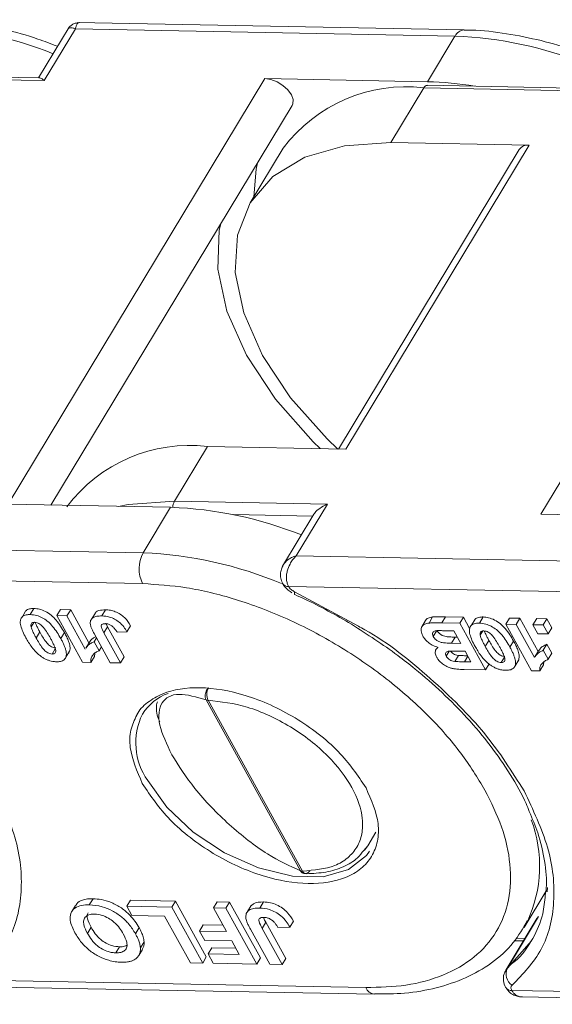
# Model space of a CAD drawing. Header units: millimetres. Extents: x 2698 to 3057, y -367 to -114.
# Tile 42 of 63: x 2916 to 2926, y -177 to -159. Entities that reach past the tile are written whole.
import ezdxf

# ---------------------------------------------------------------- set-up
doc = ezdxf.new("R2010")
doc.units = ezdxf.units.MM

msp = doc.modelspace()

# ---------------------------------------------------------------- linework, layer by layer
at = {"color": 7, "linetype": 'Continuous', "lineweight": 15}
for p, q in [((2916.703, -158.659), (2916.138, -159.595)), ((2916.245, -159.644), (2916.819, -158.693)), ((2916.819, -158.693), (2923.799, -158.826)), ((2923.965, -158.712), (2916.852, -158.577)), ((2923.799, -158.826), (2923.293, -159.665)), ((2913.43, -159.591), (2916.245, -159.644)), ((2916.159, -159.596), (2913.496, -159.545)), ((2920.304, -159.608), (2915.581, -167.439)), ((2923.293, -159.665), (2920.304, -159.608)), ((2922.618, -160.784), (2923.226, -159.777)), ((2923.226, -159.777), (2926.041, -159.831)), ((2925.955, -159.782), (2923.292, -159.731)), ((2930.1, -159.795), (2925.377, -167.625)), ((2916.369, -167.454), (2920.804, -160.101)), ((2921.791, -166.425), (2925.165, -160.832)), ((2925.165, -160.832), (2922.618, -160.784)), ((2920.641, -160.888), (2920.033, -161.894)), ((2924.98, -160.912), (2921.656, -166.423)), ((2918.638, -167.384), (2919.245, -166.377)), ((2919.245, -166.377), (2921.791, -166.425)), ((2921.454, -167.437), (2918.638, -167.384)), ((2915.581, -167.439), (2918.57, -167.496)), ((2918.57, -167.496), (2918.064, -168.335)), ((2920.88, -168.388), (2921.454, -167.437)), ((2919.718, -167.631), (2921.183, -167.659)), ((2921.205, -167.623), (2920.627, -168.581)), ((2925.377, -167.625), (2928.366, -167.682)), ((2918.064, -168.335), (2911.084, -168.202)), ((2927.86, -168.521), (2920.88, -168.388)), ((2910.943, -168.765), (2918.054, -168.9)), ((2920.739, -168.951), (2927.849, -169.087)), ((2922.022, -169.684), (2920.85, -169.048)), ((2915.909, -169.397), (2915.842, -169.509)), ((2915.988, -169.469), (2916.056, -169.357)), ((2916.475, -169.489), (2916.542, -169.377)), ((2916.731, -169.381), (2916.542, -169.377)), ((2916.663, -169.493), (2916.731, -169.381)), ((2917.068, -169.991), (2916.731, -169.381)), ((2917.306, -169.494), (2917.373, -169.382)), ((2916.948, -170.347), (2916.475, -169.489)), ((2916.475, -169.489), (2916.663, -169.493)), ((2916.663, -169.493), (2917, -170.103)), ((2917.187, -169.435), (2917.12, -169.547)), ((2923.322, -169.625), (2923.389, -169.513)), ((2923.623, -169.512), (2923.556, -169.624)), ((2923.955, -169.518), (2923.623, -169.512)), ((2923.888, -169.63), (2923.955, -169.518)), ((2924.069, -169.726), (2923.955, -169.518)), ((2924.17, -169.554), (2924.102, -169.666)), ((2924.249, -169.626), (2924.316, -169.514)), ((2924.735, -169.646), (2924.803, -169.534)), ((2924.991, -169.538), (2924.803, -169.534)), ((2924.924, -169.65), (2924.991, -169.538)), ((2925.328, -170.149), (2924.991, -169.538)), ((2925.234, -169.656), (2925.302, -169.544)), ((2925.49, -169.547), (2925.302, -169.544)), ((2925.423, -169.659), (2925.49, -169.547)), ((2925.581, -169.712), (2925.49, -169.547)), ((2916.003, -169.694), (2916.051, -169.614)), ((2917.342, -169.805), (2917.409, -169.693)), ((2917.409, -169.693), (2917.377, -169.629)), ((2917.716, -170.248), (2917.409, -169.693)), ((2917.766, -169.786), (2917.834, -169.674)), ((2923.258, -169.58), (2923.19, -169.692)), ((2923.888, -169.63), (2923.556, -169.624)), ((2923.888, -169.63), (2924.361, -170.488)), ((2925.209, -170.504), (2924.735, -169.646)), ((2924.735, -169.646), (2924.924, -169.65)), ((2924.924, -169.65), (2925.261, -170.261)), ((2925.234, -169.656), (2925.423, -169.659)), ((2925.326, -169.821), (2925.234, -169.656)), ((2925.423, -169.659), (2925.514, -169.824)), ((2925.514, -169.824), (2925.581, -169.712)), ((2916.096, -169.901), (2916.163, -169.789)), ((2916.617, -169.799), (2916.549, -169.911)), ((2917.46, -170.357), (2917.161, -169.816)), ((2917.163, -169.97), (2917.207, -169.898)), ((2917.342, -169.805), (2917.648, -170.36)), ((2917.766, -169.786), (2917.584, -169.793)), ((2923.401, -169.874), (2923.468, -169.762)), ((2923.586, -169.766), (2923.778, -169.77)), ((2923.738, -169.997), (2923.805, -169.885)), ((2923.778, -169.77), (2923.906, -170)), ((2923.843, -169.886), (2923.805, -169.885)), ((2924.263, -169.851), (2924.312, -169.771)), ((2925.514, -169.824), (2925.326, -169.821)), ((2916.389, -170.195), (2916.448, -170.097)), ((2917.077, -169.977), (2917.009, -170.089)), ((2917.163, -169.97), (2917.254, -170.135)), ((2917.254, -170.135), (2917.298, -170.062)), ((2923.447, -170.121), (2923.443, -170.127)), ((2923.479, -170.068), (2923.457, -170.104)), ((2923.906, -170), (2923.738, -169.997)), ((2924.357, -170.058), (2924.424, -169.946)), ((2924.877, -169.956), (2924.81, -170.068)), ((2925.423, -170.127), (2925.491, -170.015)), ((2925.582, -170.18), (2925.491, -170.015)), ((2916.643, -170.255), (2916.711, -170.143)), ((2917.167, -170.238), (2917.099, -170.35)), ((2917.167, -170.238), (2917.173, -170.184)), ((2917.648, -170.36), (2917.716, -170.248)), ((2923.638, -170.236), (2923.695, -170.141)), ((2923.795, -170.333), (2923.862, -170.221)), ((2923.848, -170.141), (2923.985, -170.143)), ((2923.974, -170.339), (2924.036, -170.237)), ((2923.985, -170.143), (2924.094, -170.341)), ((2924.65, -170.352), (2924.709, -170.254)), ((2924.904, -170.412), (2924.971, -170.3)), ((2925.337, -170.134), (2925.27, -170.246)), ((2925.423, -170.127), (2925.514, -170.292)), ((2925.514, -170.292), (2925.582, -170.18)), ((2916.948, -170.347), (2917.099, -170.35)), ((2917.648, -170.36), (2917.46, -170.357)), ((2924.361, -170.488), (2923.967, -170.48)), ((2924.094, -170.341), (2923.974, -170.339)), ((2924.361, -170.488), (2924.429, -170.376)), ((2925.428, -170.395), (2925.36, -170.507)), ((2925.428, -170.395), (2925.433, -170.341)), ((2925.209, -170.504), (2925.36, -170.507)), ((2919.221, -171.038), (2920.957, -174.183)), ((2919.259, -171.045), (2920.996, -174.19)), ((2922.194, -173.724), (2922.345, -173.474)), ((2922.123, -173.808), (2922.194, -173.724)), ((2922.194, -173.724), (2922.137, -173.807)), ((2925.07, -175.23), (2925.49, -174.533)), ((2925.499, -174.491), (2925.493, -174.57)), ((2916.819, -174.822), (2916.751, -174.934)), ((2917.074, -174.81), (2917.142, -174.698)), ((2917.761, -174.836), (2917.829, -174.724)), ((2918.658, -174.74), (2917.829, -174.724)), ((2918.59, -174.852), (2918.658, -174.74)), ((2919.226, -175.769), (2918.658, -174.74)), ((2919.359, -174.866), (2919.426, -174.754)), ((2919.652, -174.759), (2919.426, -174.754)), ((2919.585, -174.871), (2919.652, -174.759)), ((2920.221, -175.788), (2919.652, -174.759)), ((2920.053, -174.821), (2919.986, -174.932)), ((2920.209, -174.869), (2920.277, -174.758)), ((2917.761, -174.836), (2918.59, -174.852)), ((2917.856, -175.007), (2917.761, -174.836)), ((2918.459, -175.019), (2917.856, -175.007)), ((2918.59, -174.852), (2919.159, -175.881)), ((2919.359, -174.866), (2919.585, -174.871)), ((2919.599, -175.302), (2919.359, -174.866)), ((2919.585, -174.871), (2920.153, -175.9)), ((2918.933, -175.877), (2918.459, -175.019)), ((2919.102, -175.292), (2919.169, -175.18)), ((2919.536, -175.187), (2919.169, -175.18)), ((2920.253, -175.243), (2920.32, -175.131)), ((2920.688, -175.797), (2920.32, -175.131)), ((2920.762, -175.219), (2920.829, -175.108)), ((2925.306, -175.062), (2924.733, -176.013)), ((2924.763, -175.978), (2925.337, -175.027)), ((2925.131, -175.121), (2925.07, -175.23)), ((2925.337, -175.027), (2925.306, -175.062)), ((2917.038, -175.335), (2917.105, -175.223)), ((2917.922, -175.342), (2917.989, -175.23)), ((2919.197, -175.464), (2919.102, -175.292)), ((2919.102, -175.292), (2919.599, -175.302)), ((2920.394, -175.904), (2920.036, -175.256)), ((2920.253, -175.243), (2920.62, -175.909)), ((2920.762, -175.219), (2920.543, -175.228)), ((2918.013, -175.603), (2918.081, -175.491)), ((2919.694, -175.473), (2919.197, -175.464)), ((2919.832, -175.724), (2919.694, -175.473)), ((2924.894, -175.471), (2925.058, -175.474)), ((2925.086, -175.428), (2924.923, -175.425)), ((2917.563, -175.694), (2917.63, -175.582)), ((2917.982, -175.743), (2918.05, -175.631)), ((2919.26, -175.713), (2919.327, -175.601)), ((2919.354, -175.885), (2919.26, -175.713)), ((2919.26, -175.713), (2919.832, -175.724)), ((2919.769, -175.61), (2919.327, -175.601)), ((2919.159, -175.881), (2918.933, -175.877)), ((2919.159, -175.881), (2919.226, -175.769)), ((2920.153, -175.9), (2919.354, -175.885)), ((2920.153, -175.9), (2920.221, -175.788)), ((2920.62, -175.909), (2920.394, -175.904)), ((2920.62, -175.909), (2920.688, -175.797)), ((2922.159, -176.334), (2915.048, -176.199)), ((2915.207, -176.319), (2922.32, -176.454)), ((2931.954, -176.521), (2924.844, -176.385)), ((2925.003, -176.505), (2932.116, -176.641))]:
    msp.add_line(p, q, dxfattribs=at)
at = {"color": 7, "linetype": 'Continuous', "lineweight": 15, "flags": 128}
for points in [[(2920.804, -160.101), (2920.818, -160.07), (2920.822, -159.991), (2920.79, -159.903), (2920.725, -159.814), (2920.635, -159.732), (2920.527, -159.667), (2920.413, -159.624), (2920.304, -159.608)], [(2921.645, -166.423), (2921.451, -166.238), (2920.776, -165.482), (2920.257, -164.7), (2919.914, -163.92), (2919.759, -163.174), (2919.8, -162.49), (2920.033, -161.895), (2920.451, -161.41), (2921.037, -161.055), (2921.769, -160.844), (2922.618, -160.784)], [(2920.166, -161.158), (2920.141, -161.276), (2920.1, -161.784)], [(2921.322, -166.416), (2921.191, -166.289), (2920.499, -165.505), (2919.964, -164.694), (2919.605, -163.887), (2919.437, -163.113), (2919.465, -162.399), (2919.492, -162.277)], [(2917.611, -167.479), (2917.788, -167.444), (2918.638, -167.384)], [(2920.851, -169.098), (2920.85, -169.098), (2920.846, -169.089), (2920.846, -169.072), (2920.85, -169.048)], [(2922.229, -173.822), (2922.172, -173.904), (2921.843, -174.163), (2921.377, -174.293), (2920.81, -174.282), (2920.188, -174.132), (2919.563, -173.855), (2918.985, -173.472), (2918.5, -173.016), (2918.148, -172.523)], [(2925.208, -175.466), (2925.204, -175.473), (2924.763, -175.978)], [(2924.733, -176.014), (2924.743, -175.999), (2924.763, -175.978)]]:
    msp.add_lwpolyline(points, dxfattribs=at)
at = {"color": 7, "linetype": 'Continuous', "lineweight": 15}
for centre, radius, start, end in [((2913.716, -165.928), 7.294, 68.3448, 87.7425), ((2923.978, -158.908), 0.196, 93.1786, 155.2702), ((2923.512, -166.114), 7.294, 68.3448, 87.7425), ((2922.897, -162.574), 2.817, 83.2898, 143.2145), ((2923.298, -159.812), 0.0805, 94.6003, 154.525), ((2923.152, -165.755), 6.092, 80.4474, 88.6727), ((2925.141, -161.032), 0.201, 83.2898, 143.2145), ((2918.916, -169.174), 2.817, 83.2898, 143.2145), ((2918.846, -167.498), 0.237, 151.2496, 179.6946), ((2918.31, -174.654), 7.163, 68.1666, 87.9207), ((2918.605, -168.628), 0.615, 151.5129, 206.3019), ((2917.769, -175.684), 7.356, 67.2825, 87.6954), ((2920.728, -168.834), 0.118, 213.904, 275.2126), ((2919.483, -170.938), 0.248, 151.4259, 205.5931), ((2918.847, -171.807), 0.944, 109.9659, 147.5468), ((2919.26, -170.929), 0.116, 250.3911, 269.7385), ((2919.135, -171.83), 1.206, 154.0035, 215.109), ((2922.917, -174.097), 2.439, 335.176, 20.4537), ((2920.996, -174.074), 0.116, 250.3911, 269.7385), ((2921.068, -174.16), 0.0782, 202.4186, 265.263), ((2924.991, -176.084), 0.251, 155.1404, 235.6163), ((2922.344, -176.254), 0.202, 203.351, 262.4785), ((2924.834, -176.265), 0.121, 214.7246, 274.522)]:
    msp.add_arc(centre, radius, start, end, dxfattribs=at)
for points, knots in [([(2916.489, -159.013), (2916.368, -158.967), (2916.042, -158.841), (2915.496, -158.692), (2914.863, -158.575), (2914.413, -158.521), (2914.191, -158.528), (2914.17, -158.529)], [0, 0, 0, 0, 0.152792, 0.412524, 0.687556, 0.970748, 1, 1, 1, 1]), ([(2916.819, -158.693), (2916.799, -158.685), (2916.761, -158.671), (2916.713, -158.669), (2916.686, -158.678), (2916.682, -158.695), (2916.681, -158.696)], [0, 0, 0, 0, 0.3076396, 0.5740469, 0.9821486, 1, 1, 1, 1]), ([(2916.892, -158.578), (2916.871, -158.579), (2916.83, -158.581), (2916.77, -158.605), (2916.718, -158.642), (2916.694, -158.677), (2916.682, -158.694)], [0, 0, 0, 0, 0.2456675, 0.5, 0.7543325, 1, 1, 1, 1]), ([(2916.894, -158.578), (2916.894, -158.578), (2916.876, -158.573), (2916.855, -158.591), (2916.831, -158.632), (2916.823, -158.672), (2916.819, -158.693)], [0, 0, 0, 0, 0.0176328, 0.4257582, 0.6922415, 1, 1, 1, 1]), ([(2926.285, -159.199), (2926.164, -159.153), (2925.838, -159.028), (2925.292, -158.878), (2924.659, -158.761), (2924.209, -158.707), (2923.987, -158.715), (2923.966, -158.716)], [0, 0, 0, 0, 0.152792, 0.412524, 0.687556, 0.970748, 1, 1, 1, 1]), ([(2916.159, -159.597), (2916.16, -159.597), (2916.176, -159.59), (2916.207, -159.614), (2916.238, -159.638), (2916.245, -159.644), (2916.245, -159.644)], [0, 0, 0, 0, 0.059879, 0.789821, 0.984042, 1, 1, 1, 1]), ([(2921.206, -167.624), (2921.209, -167.619), (2921.222, -167.591), (2921.289, -167.526), (2921.375, -167.471), (2921.438, -167.443), (2921.452, -167.438), (2921.454, -167.437)], [0, 0, 0, 0, 0.068319, 0.398064, 0.865428, 0.989783, 1, 1, 1, 1]), ([(2920.648, -168.547), (2920.67, -168.517), (2920.708, -168.469), (2920.792, -168.417), (2920.849, -168.398), (2920.88, -168.388)], [0, 0, 0, 0, 0.415408, 0.686695, 1, 1, 1, 1]), ([(2920.88, -168.388), (2920.857, -168.412), (2920.813, -168.457), (2920.755, -168.552), (2920.715, -168.65), (2920.699, -168.748), (2920.699, -168.825), (2920.712, -168.894), (2920.73, -168.932), (2920.739, -168.951)], [0, 0, 0, 0, 0.160221, 0.298967, 0.511509, 0.64075, 0.764869, 0.884415, 1, 1, 1, 1]), ([(2920.648, -168.547), (2920.636, -168.569), (2920.61, -168.617), (2920.589, -168.703), (2920.588, -168.803), (2920.616, -168.866), (2920.63, -168.899)], [0, 0, 0, 0, 0.2120534, 0.4473752, 0.7124095, 1, 1, 1, 1]), ([(2918.054, -168.9), (2918.319, -168.917), (2918.866, -168.952), (2919.771, -169.174), (2920.722, -169.531), (2921.667, -170.028), (2922.548, -170.633), (2923.307, -171.306), (2923.926, -172.003), (2924.212, -172.471), (2924.351, -172.698)], [0, 0, 0, 0, 0.116516, 0.240011, 0.368641, 0.5, 0.631359, 0.759989, 0.883484, 1, 1, 1, 1]), ([(2920.631, -168.899), (2920.645, -168.923), (2920.687, -168.991), (2920.755, -169.039), (2920.799, -169.071)], [0, 0, 0, 0, 0.349132, 1, 1, 1, 1]), ([(2920.85, -169.048), (2920.838, -169.042), (2920.815, -169.03), (2920.783, -169.006), (2920.756, -168.98), (2920.745, -168.961), (2920.739, -168.951)], [0, 0, 0, 0, 0.2492266, 0.4999529, 0.7492347, 1, 1, 1, 1]), ([(2920.851, -169.102), (2920.912, -169.129), (2921.269, -169.284), (2921.612, -169.484), (2921.896, -169.649)], [0, 0, 0, 0, 0.172587, 1, 1, 1, 1]), ([(2916.056, -169.357), (2916.045, -169.357), (2916.023, -169.357), (2915.989, -169.361), (2915.953, -169.37), (2915.925, -169.382), (2915.914, -169.394), (2915.91, -169.398)], [0, 0, 0, 0, 0.181274, 0.363619, 0.620318, 0.884712, 1, 1, 1, 1]), ([(2916.617, -169.799), (2916.571, -169.722), (2916.508, -169.613), (2916.379, -169.48), (2916.271, -169.41), (2916.157, -169.365), (2916.089, -169.36), (2916.056, -169.357)], [0, 0, 0, 0, 0.392565, 0.550331, 0.709672, 0.855834, 1, 1, 1, 1]), ([(2917.373, -169.382), (2917.331, -169.384), (2917.26, -169.388), (2917.2, -169.413), (2917.189, -169.434), (2917.188, -169.435)], [0, 0, 0, 0, 0.5719605, 0.9668515, 1, 1, 1, 1]), ([(2917.834, -169.674), (2917.802, -169.623), (2917.754, -169.547), (2917.645, -169.46), (2917.553, -169.413), (2917.459, -169.387), (2917.402, -169.384), (2917.373, -169.382)], [0, 0, 0, 0, 0.338888, 0.504857, 0.671216, 0.832562, 1, 1, 1, 1]), ([(2915.908, -169.897), (2915.888, -169.859), (2915.849, -169.785), (2915.81, -169.677), (2915.799, -169.598), (2915.81, -169.561), (2915.813, -169.552)], [0, 0, 0, 0, 0.315332, 0.60954, 0.905311, 1, 1, 1, 1]), ([(2915.813, -169.552), (2915.818, -169.541), (2915.828, -169.519), (2915.856, -169.495), (2915.892, -169.479), (2915.928, -169.472), (2915.96, -169.469), (2915.979, -169.469), (2915.988, -169.469)], [0, 0, 0, 0, 0.198198, 0.402912, 0.587132, 0.777233, 0.888271, 1, 1, 1, 1]), ([(2915.988, -169.469), (2916.027, -169.472), (2916.097, -169.479), (2916.208, -169.525), (2916.313, -169.593), (2916.44, -169.725), (2916.505, -169.836), (2916.549, -169.911)], [0, 0, 0, 0, 0.163658, 0.30077, 0.437488, 0.617131, 1, 1, 1, 1]), ([(2917.093, -169.653), (2917.092, -169.628), (2917.09, -169.577), (2917.136, -169.524), (2917.21, -169.496), (2917.273, -169.495), (2917.306, -169.494)], [0, 0, 0, 0, 0.250131, 0.500424, 0.737579, 1, 1, 1, 1]), ([(2917.306, -169.494), (2917.352, -169.498), (2917.427, -169.504), (2917.54, -169.55), (2917.633, -169.612), (2917.711, -169.695), (2917.748, -169.755), (2917.766, -169.786)], [0, 0, 0, 0, 0.260797, 0.425867, 0.59129, 0.792805, 1, 1, 1, 1]), ([(2923.389, -169.513), (2923.359, -169.518), (2923.305, -169.528), (2923.265, -169.558), (2923.259, -169.579), (2923.259, -169.58)], [0, 0, 0, 0, 0.533965, 0.961963, 1, 1, 1, 1]), ([(2923.623, -169.512), (2923.602, -169.512), (2923.558, -169.511), (2923.498, -169.511), (2923.441, -169.511), (2923.406, -169.513), (2923.389, -169.513)], [0, 0, 0, 0, 0.274885, 0.549769, 0.774808, 1, 1, 1, 1]), ([(2924.316, -169.514), (2924.306, -169.514), (2924.284, -169.514), (2924.249, -169.518), (2924.214, -169.527), (2924.186, -169.54), (2924.174, -169.551), (2924.171, -169.555)], [0, 0, 0, 0, 0.181274, 0.363619, 0.620318, 0.884712, 1, 1, 1, 1]), ([(2924.877, -169.956), (2924.832, -169.879), (2924.768, -169.771), (2924.64, -169.638), (2924.532, -169.567), (2924.417, -169.522), (2924.35, -169.517), (2924.316, -169.514)], [0, 0, 0, 0, 0.392565, 0.550331, 0.709672, 0.855834, 1, 1, 1, 1]), ([(2916.003, -169.694), (2916.001, -169.683), (2915.997, -169.661), (2916.004, -169.632), (2916.028, -169.616), (2916.052, -169.612), (2916.065, -169.612), (2916.067, -169.612)], [0, 0, 0, 0, 0.254136, 0.511473, 0.743296, 0.955163, 1, 1, 1, 1]), ([(2916.096, -169.901), (2916.086, -169.881), (2916.07, -169.853), (2916.051, -169.815), (2916.034, -169.78), (2916.016, -169.74), (2916.007, -169.709), (2916.003, -169.694)], [0, 0, 0, 0, 0.274633, 0.411949, 0.549338, 0.773806, 1, 1, 1, 1]), ([(2916.067, -169.612), (2916.082, -169.613), (2916.108, -169.616), (2916.149, -169.633), (2916.192, -169.663), (2916.248, -169.721), (2916.303, -169.806), (2916.341, -169.872), (2916.36, -169.906)], [0, 0, 0, 0, 0.107873, 0.187625, 0.267851, 0.429991, 0.712205, 1, 1, 1, 1]), ([(2916.163, -169.789), (2916.153, -169.77), (2916.138, -169.741), (2916.118, -169.703), (2916.102, -169.668), (2916.088, -169.639), (2916.082, -169.619), (2916.08, -169.614)], [0, 0, 0, 0, 0.325963, 0.488942, 0.65201, 0.918431, 1, 1, 1, 1]), ([(2917.161, -169.816), (2917.156, -169.806), (2917.146, -169.787), (2917.132, -169.759), (2917.119, -169.732), (2917.108, -169.706), (2917.098, -169.679), (2917.095, -169.662), (2917.093, -169.653)], [0, 0, 0, 0, 0.17356, 0.347204, 0.509111, 0.671402, 0.835171, 1, 1, 1, 1]), ([(2917.372, -169.637), (2917.356, -169.637), (2917.33, -169.638), (2917.303, -169.651), (2917.291, -169.671), (2917.298, -169.723), (2917.323, -169.769), (2917.342, -169.805)], [0, 0, 0, 0, 0.18477, 0.299721, 0.415218, 0.548197, 1, 1, 1, 1]), ([(2917.499, -169.686), (2917.492, -169.68), (2917.478, -169.669), (2917.454, -169.656), (2917.429, -169.646), (2917.407, -169.64), (2917.388, -169.637), (2917.378, -169.637), (2917.372, -169.637)], [0, 0, 0, 0, 0.186791, 0.379199, 0.55517, 0.738578, 0.868367, 1, 1, 1, 1]), ([(2917.584, -169.793), (2917.58, -169.787), (2917.572, -169.773), (2917.559, -169.754), (2917.546, -169.736), (2917.533, -169.719), (2917.518, -169.702), (2917.506, -169.691), (2917.499, -169.686)], [0, 0, 0, 0, 0.180506, 0.361241, 0.518043, 0.675328, 0.83608, 1, 1, 1, 1]), ([(2921.896, -169.649), (2922.185, -169.834), (2922.59, -170.093), (2923.137, -170.524), (2923.573, -170.905), (2924.038, -171.377), (2924.462, -171.882), (2924.825, -172.412), (2925.062, -172.821), (2925.147, -173.044), (2925.166, -173.092)], [0, 0, 0, 0, 0.1946976, 0.2729591, 0.4017431, 0.5334367, 0.6725921, 0.8154311, 0.960656, 1, 1, 1, 1]), ([(2925.069, -172.712), (2924.848, -172.359), (2924.397, -171.642), (2923.368, -170.637), (2922.545, -169.964), (2922.061, -169.705), (2922.022, -169.684)], [0, 0, 0, 0, 0.317086, 0.644037, 0.970988, 1, 1, 1, 1]), ([(2923.209, -169.863), (2923.195, -169.831), (2923.168, -169.767), (2923.183, -169.688), (2923.237, -169.638), (2923.294, -169.629), (2923.322, -169.625)], [0, 0, 0, 0, 0.273543, 0.538525, 0.771893, 1, 1, 1, 1]), ([(2923.322, -169.625), (2923.332, -169.625), (2923.353, -169.624), (2923.396, -169.623), (2923.446, -169.623), (2923.503, -169.623), (2923.538, -169.624), (2923.556, -169.624)], [0, 0, 0, 0, 0.137451, 0.275017, 0.549913, 0.774954, 1, 1, 1, 1]), ([(2924.168, -170.054), (2924.148, -170.016), (2924.109, -169.942), (2924.071, -169.834), (2924.06, -169.756), (2924.071, -169.718), (2924.074, -169.709)], [0, 0, 0, 0, 0.315332, 0.60954, 0.905311, 1, 1, 1, 1]), ([(2924.074, -169.709), (2924.079, -169.698), (2924.089, -169.676), (2924.117, -169.653), (2924.153, -169.636), (2924.188, -169.629), (2924.221, -169.626), (2924.24, -169.626), (2924.249, -169.626)], [0, 0, 0, 0, 0.1981983, 0.4029116, 0.5871323, 0.777233, 0.8882708, 1, 1, 1, 1]), ([(2924.249, -169.626), (2924.287, -169.63), (2924.358, -169.636), (2924.468, -169.682), (2924.574, -169.75), (2924.666, -169.846), (2924.745, -169.955), (2924.788, -170.03), (2924.81, -170.068)], [0, 0, 0, 0, 0.163542, 0.300556, 0.437178, 0.616694, 0.806563, 1, 1, 1, 1]), ([(2916.195, -170.245), (2916.177, -170.232), (2916.14, -170.204), (2916.08, -170.145), (2916.017, -170.07), (2915.966, -169.997), (2915.931, -169.939), (2915.915, -169.911), (2915.908, -169.897)], [0, 0, 0, 0, 0.135635, 0.2748349, 0.5195262, 0.7698916, 0.8848781, 1, 1, 1, 1]), ([(2916.389, -170.195), (2916.374, -170.193), (2916.349, -170.191), (2916.308, -170.174), (2916.26, -170.14), (2916.203, -170.079), (2916.149, -169.994), (2916.114, -169.932), (2916.096, -169.901)], [0, 0, 0, 0, 0.104756, 0.185457, 0.266418, 0.46589, 0.731119, 1, 1, 1, 1]), ([(2916.456, -170.083), (2916.442, -170.081), (2916.416, -170.079), (2916.376, -170.062), (2916.327, -170.028), (2916.27, -169.967), (2916.216, -169.882), (2916.181, -169.82), (2916.163, -169.789)], [0, 0, 0, 0, 0.104756, 0.185457, 0.266418, 0.46589, 0.731119, 1, 1, 1, 1]), ([(2916.36, -169.906), (2916.37, -169.925), (2916.386, -169.953), (2916.405, -169.991), (2916.422, -170.026), (2916.44, -170.067), (2916.449, -170.097), (2916.453, -170.113)], [0, 0, 0, 0, 0.273739, 0.410607, 0.547546, 0.772914, 1, 1, 1, 1]), ([(2916.549, -169.911), (2916.559, -169.93), (2916.58, -169.968), (2916.607, -170.026), (2916.63, -170.084), (2916.647, -170.143), (2916.655, -170.202), (2916.647, -170.237), (2916.643, -170.255)], [0, 0, 0, 0, 0.157873, 0.316094, 0.480864, 0.646911, 0.820617, 1, 1, 1, 1]), ([(2916.711, -170.143), (2916.714, -170.129), (2916.721, -170.102), (2916.718, -170.056), (2916.708, -170.01), (2916.69, -169.952), (2916.661, -169.882), (2916.631, -169.827), (2916.617, -169.799)], [0, 0, 0, 0, 0.139146, 0.281957, 0.412162, 0.543334, 0.77068, 1, 1, 1, 1]), ([(2917.195, -169.876), (2917.18, -169.883), (2917.145, -169.9), (2917.106, -169.935), (2917.086, -169.965), (2917.078, -169.977)], [0, 0, 0, 0, 0.288949, 0.697339, 1, 1, 1, 1]), ([(2923.493, -170.074), (2923.456, -170.062), (2923.39, -170.04), (2923.303, -169.981), (2923.244, -169.921), (2923.22, -169.881), (2923.209, -169.863)], [0, 0, 0, 0, 0.318996, 0.561475, 0.803648, 1, 1, 1, 1]), ([(2923.401, -169.874), (2923.394, -169.859), (2923.381, -169.832), (2923.387, -169.801), (2923.406, -169.78), (2923.428, -169.772), (2923.443, -169.769), (2923.446, -169.768)], [0, 0, 0, 0, 0.301028, 0.508382, 0.71537, 0.936658, 1, 1, 1, 1]), ([(2923.738, -169.997), (2923.701, -169.996), (2923.639, -169.994), (2923.559, -169.987), (2923.499, -169.966), (2923.455, -169.939), (2923.421, -169.907), (2923.408, -169.885), (2923.401, -169.874)], [0, 0, 0, 0, 0.320671, 0.537349, 0.660051, 0.783678, 0.893223, 1, 1, 1, 1]), ([(2923.446, -169.768), (2923.457, -169.767), (2923.479, -169.765), (2923.515, -169.765), (2923.55, -169.765), (2923.574, -169.766), (2923.586, -169.766)], [0, 0, 0, 0, 0.248437, 0.498224, 0.749082, 1, 1, 1, 1]), ([(2923.805, -169.885), (2923.768, -169.884), (2923.706, -169.882), (2923.627, -169.875), (2923.566, -169.854), (2923.523, -169.827), (2923.489, -169.795), (2923.475, -169.773), (2923.468, -169.762)], [0, 0, 0, 0, 0.320671, 0.537349, 0.660051, 0.783678, 0.893223, 1, 1, 1, 1]), ([(2924.263, -169.851), (2924.261, -169.84), (2924.258, -169.818), (2924.265, -169.789), (2924.289, -169.773), (2924.312, -169.769), (2924.325, -169.769), (2924.328, -169.769)], [0, 0, 0, 0, 0.254136, 0.511473, 0.743296, 0.955163, 1, 1, 1, 1]), ([(2924.357, -170.058), (2924.346, -170.039), (2924.331, -170.01), (2924.311, -169.972), (2924.295, -169.937), (2924.276, -169.897), (2924.268, -169.866), (2924.263, -169.851)], [0, 0, 0, 0, 0.274633, 0.411949, 0.549338, 0.773806, 1, 1, 1, 1]), ([(2924.328, -169.769), (2924.343, -169.771), (2924.369, -169.773), (2924.409, -169.79), (2924.452, -169.82), (2924.509, -169.878), (2924.564, -169.964), (2924.601, -170.029), (2924.62, -170.063)], [0, 0, 0, 0, 0.107873, 0.187625, 0.267851, 0.429991, 0.712205, 1, 1, 1, 1]), ([(2924.424, -169.946), (2924.414, -169.927), (2924.398, -169.898), (2924.379, -169.86), (2924.362, -169.826), (2924.348, -169.796), (2924.342, -169.776), (2924.341, -169.771)], [0, 0, 0, 0, 0.3259625, 0.4889424, 0.6520097, 0.9184308, 1, 1, 1, 1]), ([(2916.453, -170.113), (2916.455, -170.124), (2916.459, -170.146), (2916.452, -170.175), (2916.428, -170.191), (2916.404, -170.194), (2916.391, -170.195), (2916.389, -170.195)], [0, 0, 0, 0, 0.25457, 0.512358, 0.744117, 0.959931, 1, 1, 1, 1]), ([(2917.011, -170.09), (2917.022, -170.072), (2917.046, -170.038), (2917.098, -169.998), (2917.141, -169.98), (2917.163, -169.97)], [0, 0, 0, 0, 0.338737, 0.666225, 1, 1, 1, 1]), ([(2923.463, -170.257), (2923.457, -170.244), (2923.443, -170.217), (2923.435, -170.179), (2923.437, -170.144), (2923.447, -170.114), (2923.466, -170.09), (2923.484, -170.079), (2923.493, -170.074)], [0, 0, 0, 0, 0.172399, 0.350207, 0.5159, 0.687534, 0.840974, 1, 1, 1, 1]), ([(2924.456, -170.402), (2924.437, -170.389), (2924.4, -170.361), (2924.34, -170.303), (2924.277, -170.228), (2924.227, -170.154), (2924.192, -170.096), (2924.176, -170.068), (2924.168, -170.054)], [0, 0, 0, 0, 0.135635, 0.274835, 0.519526, 0.769892, 0.884878, 1, 1, 1, 1]), ([(2924.65, -170.352), (2924.635, -170.35), (2924.609, -170.348), (2924.569, -170.331), (2924.521, -170.297), (2924.464, -170.236), (2924.409, -170.151), (2924.374, -170.089), (2924.357, -170.058)], [0, 0, 0, 0, 0.104756, 0.185457, 0.266418, 0.46589, 0.731119, 1, 1, 1, 1]), ([(2924.717, -170.24), (2924.702, -170.239), (2924.677, -170.236), (2924.636, -170.219), (2924.588, -170.186), (2924.531, -170.124), (2924.477, -170.039), (2924.442, -169.977), (2924.424, -169.946)], [0, 0, 0, 0, 0.104756, 0.185457, 0.266418, 0.46589, 0.731119, 1, 1, 1, 1]), ([(2924.62, -170.063), (2924.631, -170.082), (2924.646, -170.11), (2924.666, -170.148), (2924.682, -170.183), (2924.701, -170.224), (2924.71, -170.255), (2924.714, -170.27)], [0, 0, 0, 0, 0.273739, 0.410607, 0.547546, 0.772914, 1, 1, 1, 1]), ([(2924.81, -170.068), (2924.82, -170.087), (2924.84, -170.125), (2924.868, -170.183), (2924.891, -170.241), (2924.907, -170.3), (2924.916, -170.36), (2924.908, -170.394), (2924.904, -170.412)], [0, 0, 0, 0, 0.157873, 0.316094, 0.480864, 0.646911, 0.820617, 1, 1, 1, 1]), ([(2924.971, -170.3), (2924.975, -170.287), (2924.982, -170.259), (2924.979, -170.214), (2924.969, -170.167), (2924.951, -170.109), (2924.921, -170.039), (2924.892, -169.984), (2924.877, -169.956)], [0, 0, 0, 0, 0.139146, 0.281957, 0.412162, 0.543334, 0.77068, 1, 1, 1, 1]), ([(2925.491, -170.015), (2925.464, -170.028), (2925.415, -170.05), (2925.366, -170.092), (2925.347, -170.122), (2925.338, -170.135)], [0, 0, 0, 0, 0.425743, 0.755566, 1, 1, 1, 1]), ([(2916.468, -170.338), (2916.457, -170.337), (2916.435, -170.336), (2916.395, -170.331), (2916.349, -170.321), (2916.296, -170.302), (2916.244, -170.277), (2916.212, -170.256), (2916.195, -170.245)], [0, 0, 0, 0, 0.1283328, 0.2574326, 0.440518, 0.6291612, 0.8116088, 1, 1, 1, 1]), ([(2916.643, -170.255), (2916.638, -170.266), (2916.628, -170.288), (2916.6, -170.311), (2916.564, -170.328), (2916.529, -170.335), (2916.496, -170.338), (2916.477, -170.338), (2916.468, -170.338)], [0, 0, 0, 0, 0.1987876, 0.4041893, 0.5865566, 0.7745054, 0.8868914, 1, 1, 1, 1]), ([(2916.681, -170.185), (2916.686, -170.181), (2916.699, -170.17), (2916.706, -170.154), (2916.711, -170.143)], [0, 0, 0, 0, 0.3466084, 1, 1, 1, 1]), ([(2917.254, -170.135), (2917.232, -170.145), (2917.188, -170.164), (2917.139, -170.211), (2917.098, -170.268), (2917.099, -170.322), (2917.099, -170.35)], [0, 0, 0, 0, 0.231991, 0.470608, 0.725524, 1, 1, 1, 1]), ([(2923.967, -170.48), (2923.923, -170.479), (2923.862, -170.477), (2923.779, -170.468), (2923.71, -170.452), (2923.629, -170.417), (2923.549, -170.362), (2923.493, -170.306), (2923.472, -170.271), (2923.463, -170.257)], [0, 0, 0, 0, 0.2523398, 0.3530421, 0.4558678, 0.6131575, 0.7704603, 0.909852, 1, 1, 1, 1]), ([(2923.638, -170.236), (2923.632, -170.222), (2923.621, -170.198), (2923.629, -170.171), (2923.646, -170.154), (2923.671, -170.144), (2923.691, -170.142), (2923.699, -170.141)], [0, 0, 0, 0, 0.268432, 0.453803, 0.638696, 0.851003, 1, 1, 1, 1]), ([(2923.795, -170.333), (2923.777, -170.33), (2923.747, -170.325), (2923.703, -170.305), (2923.672, -170.281), (2923.651, -170.257), (2923.642, -170.242), (2923.638, -170.236)], [0, 0, 0, 0, 0.3036135, 0.4978248, 0.6925446, 0.8750043, 1, 1, 1, 1]), ([(2923.699, -170.141), (2923.709, -170.14), (2923.731, -170.14), (2923.766, -170.14), (2923.805, -170.14), (2923.834, -170.141), (2923.848, -170.141)], [0, 0, 0, 0, 0.216455, 0.433233, 0.716605, 1, 1, 1, 1]), ([(2923.862, -170.221), (2923.844, -170.218), (2923.814, -170.213), (2923.771, -170.193), (2923.74, -170.169), (2923.722, -170.151), (2923.716, -170.141), (2923.716, -170.14)], [0, 0, 0, 0, 0.341194, 0.559444, 0.778265, 0.983309, 1, 1, 1, 1]), ([(2924.031, -170.227), (2924.024, -170.227), (2924.006, -170.227), (2923.969, -170.226), (2923.929, -170.225), (2923.891, -170.223), (2923.872, -170.222), (2923.862, -170.221)], [0, 0, 0, 0, 0.129219, 0.325055, 0.662402, 0.831164, 1, 1, 1, 1]), ([(2924.714, -170.27), (2924.716, -170.281), (2924.72, -170.303), (2924.713, -170.332), (2924.688, -170.348), (2924.665, -170.352), (2924.652, -170.352), (2924.65, -170.352)], [0, 0, 0, 0, 0.25457, 0.512358, 0.744117, 0.959931, 1, 1, 1, 1]), ([(2924.942, -170.342), (2924.946, -170.338), (2924.96, -170.327), (2924.967, -170.311), (2924.971, -170.3)], [0, 0, 0, 0, 0.346608, 1, 1, 1, 1]), ([(2925.271, -170.247), (2925.283, -170.229), (2925.306, -170.195), (2925.359, -170.155), (2925.402, -170.137), (2925.423, -170.127)], [0, 0, 0, 0, 0.338737, 0.6662245, 1, 1, 1, 1]), ([(2925.514, -170.292), (2925.493, -170.302), (2925.449, -170.322), (2925.4, -170.368), (2925.358, -170.425), (2925.359, -170.479), (2925.36, -170.507)], [0, 0, 0, 0, 0.231991, 0.470608, 0.725524, 1, 1, 1, 1]), ([(2923.974, -170.339), (2923.964, -170.339), (2923.942, -170.339), (2923.901, -170.337), (2923.862, -170.336), (2923.824, -170.335), (2923.805, -170.333), (2923.795, -170.333)], [0, 0, 0, 0, 0.1836, 0.367206, 0.683485, 0.841708, 1, 1, 1, 1]), ([(2924.729, -170.495), (2924.718, -170.494), (2924.695, -170.494), (2924.656, -170.488), (2924.609, -170.478), (2924.557, -170.46), (2924.505, -170.434), (2924.472, -170.413), (2924.456, -170.402)], [0, 0, 0, 0, 0.128333, 0.257433, 0.440518, 0.629161, 0.811609, 1, 1, 1, 1]), ([(2924.904, -170.412), (2924.899, -170.423), (2924.888, -170.445), (2924.86, -170.468), (2924.825, -170.485), (2924.79, -170.492), (2924.757, -170.495), (2924.738, -170.495), (2924.729, -170.495)], [0, 0, 0, 0, 0.198788, 0.404189, 0.586557, 0.774505, 0.886891, 1, 1, 1, 1]), ([(2922.163, -172.656), (2922.01, -172.429), (2921.775, -172.079), (2921.287, -171.654), (2920.863, -171.363), (2920.406, -171.122), (2919.807, -170.896), (2919.088, -170.773), (2918.487, -170.869), (2918.138, -171.083), (2917.983, -171.224), (2917.947, -171.319), (2917.946, -171.32)], [0, 0, 0, 0, 0.159417, 0.246117, 0.332891, 0.419591, 0.506365, 0.665781, 0.825198, 0.911899, 0.998672, 1, 1, 1, 1]), ([(2919.221, -171.038), (2919.214, -171.023), (2919.205, -170.998), (2919.203, -170.959), (2919.208, -170.921), (2919.221, -170.883), (2919.241, -170.846), (2919.257, -170.828), (2919.265, -170.819)], [0, 0, 0, 0, 0.24107, 0.367988, 0.499828, 0.704353, 0.840888, 1, 1, 1, 1]), ([(2918.59, -172.049), (2918.5, -171.857), (2918.361, -171.559), (2918.345, -171.262), (2918.401, -171.084), (2918.528, -170.97), (2918.771, -170.908), (2919.044, -170.987), (2919.221, -171.038)], [0, 0, 0, 0, 0.233156, 0.361419, 0.49116, 0.622216, 0.75471, 1, 1, 1, 1]), ([(2918.369, -171.443), (2918.357, -171.413), (2918.3, -171.277), (2918.301, -171.157), (2918.325, -171.084), (2918.329, -171.073)], [0, 0, 0, 0, 0.190072, 0.876606, 1, 1, 1, 1]), ([(2919.259, -171.045), (2919.496, -171.073), (2919.861, -171.115), (2920.384, -171.32), (2920.778, -171.529), (2921.145, -171.782), (2921.56, -172.151), (2921.945, -172.652), (2922.111, -173.15), (2922.099, -173.51), (2922.007, -173.755), (2921.837, -173.952), (2921.533, -174.142), (2921.207, -174.171), (2920.996, -174.19)], [0, 0, 0, 0, 0.1198042, 0.1849336, 0.25, 0.3151294, 0.3801958, 0.5, 0.6198042, 0.6849336, 0.75, 0.8151294, 0.8801958, 1, 1, 1, 1]), ([(2917.946, -171.32), (2917.905, -171.409), (2917.821, -171.587), (2917.803, -172.004), (2917.952, -172.353), (2918.049, -172.578)], [0, 0, 0, 0, 0.257486, 0.519196, 1, 1, 1, 1]), ([(2920.957, -174.183), (2920.76, -174.094), (2920.455, -173.957), (2919.998, -173.632), (2919.647, -173.339), (2919.314, -173.015), (2918.923, -172.577), (2918.721, -172.256), (2918.59, -172.049)], [0, 0, 0, 0, 0.24529, 0.377665, 0.50884, 0.638465, 0.766844, 1, 1, 1, 1]), ([(2915.054, -176.105), (2915.254, -175.896), (2915.661, -175.472), (2915.869, -174.589), (2915.776, -173.589), (2915.439, -172.876), (2915.273, -172.525)], [0, 0, 0, 0, 0.2461706, 0.5, 0.7538294, 1, 1, 1, 1]), ([(2918.049, -172.578), (2918.202, -172.805), (2918.437, -173.156), (2918.925, -173.58), (2919.349, -173.872), (2919.806, -174.112), (2920.405, -174.338), (2921.125, -174.462), (2921.721, -174.363), (2922.081, -174.155), (2922.279, -173.927), (2922.387, -173.646), (2922.411, -173.231), (2922.261, -172.882), (2922.163, -172.656)], [0, 0, 0, 0, 0.1197215, 0.1848336, 0.25, 0.3151121, 0.3802785, 0.5, 0.6197215, 0.6848336, 0.75, 0.8151121, 0.8802785, 1, 1, 1, 1]), ([(2924.351, -172.698), (2924.462, -172.924), (2924.692, -173.391), (2924.838, -174.079), (2924.814, -174.738), (2924.59, -175.322), (2924.179, -175.792), (2923.607, -176.121), (2922.93, -176.312), (2922.411, -176.327), (2922.159, -176.334)], [0, 0, 0, 0, 0.116516, 0.240011, 0.368641, 0.5, 0.631359, 0.759989, 0.883484, 1, 1, 1, 1]), ([(2924.849, -176.291), (2925.05, -176.082), (2925.457, -175.658), (2925.665, -174.775), (2925.572, -173.775), (2925.235, -173.063), (2925.069, -172.712)], [0, 0, 0, 0, 0.2461706, 0.5, 0.7538294, 1, 1, 1, 1]), ([(2925.166, -173.092), (2925.222, -173.224), (2925.355, -173.537), (2925.456, -174.01), (2925.499, -174.396), (2925.468, -174.589), (2925.461, -174.632)], [0, 0, 0, 0, 0.237514, 0.566312, 0.902812, 1, 1, 1, 1]), ([(2921.062, -174.238), (2921.186, -174.233), (2921.437, -174.222), (2921.754, -174.117), (2921.992, -173.98), (2922.086, -173.856), (2922.123, -173.808)], [0, 0, 0, 0, 0.274013, 0.550046, 0.82747, 1, 1, 1, 1]), ([(2921.128, -174.193), (2921.119, -174.201), (2921.102, -174.216), (2921.07, -174.231), (2921.038, -174.236), (2921.01, -174.23), (2920.982, -174.217), (2920.967, -174.196), (2920.957, -174.183)], [0, 0, 0, 0, 0.1591358, 0.2956783, 0.5001723, 0.6320266, 0.75895, 1, 1, 1, 1]), ([(2925.461, -174.632), (2925.449, -174.749), (2925.421, -175.04), (2925.232, -175.454), (2925.018, -175.773), (2924.821, -175.908), (2924.787, -175.931)], [0, 0, 0, 0, 0.219606, 0.548534, 0.922534, 1, 1, 1, 1]), ([(2916.809, -175.326), (2916.772, -175.248), (2916.711, -175.12), (2916.724, -174.962), (2916.799, -174.864), (2916.924, -174.814), (2917.027, -174.811), (2917.074, -174.81)], [0, 0, 0, 0, 0.285867, 0.472386, 0.659209, 0.841724, 1, 1, 1, 1]), ([(2917.142, -174.698), (2917.107, -174.698), (2917.036, -174.699), (2916.929, -174.725), (2916.849, -174.765), (2916.83, -174.814), (2916.825, -174.826)], [0, 0, 0, 0, 0.24493, 0.495522, 0.875497, 1, 1, 1, 1]), ([(2917.074, -174.81), (2917.151, -174.816), (2917.287, -174.827), (2917.497, -174.913), (2917.67, -175.028), (2917.82, -175.176), (2917.886, -175.284), (2917.922, -175.342)], [0, 0, 0, 0, 0.24017, 0.421217, 0.602249, 0.783608, 1, 1, 1, 1]), ([(2917.989, -175.23), (2917.94, -175.152), (2917.858, -175.023), (2917.668, -174.863), (2917.483, -174.762), (2917.299, -174.708), (2917.192, -174.701), (2917.142, -174.698)], [0, 0, 0, 0, 0.286557, 0.472916, 0.659553, 0.83995, 1, 1, 1, 1]), ([(2920.277, -174.758), (2920.212, -174.759), (2920.119, -174.761), (2920.071, -174.809), (2920.056, -174.823)], [0, 0, 0, 0, 0.697351, 1, 1, 1, 1]), ([(2920.829, -175.108), (2920.797, -175.056), (2920.746, -174.974), (2920.632, -174.87), (2920.52, -174.806), (2920.397, -174.765), (2920.32, -174.76), (2920.277, -174.758)], [0, 0, 0, 0, 0.28604, 0.458882, 0.632659, 0.793219, 1, 1, 1, 1]), ([(2917.038, -175.335), (2917.012, -175.283), (2916.969, -175.197), (2916.965, -175.088), (2917.006, -175.02), (2917.08, -174.984), (2917.141, -174.982), (2917.169, -174.981)], [0, 0, 0, 0, 0.299277, 0.48955, 0.681144, 0.854685, 1, 1, 1, 1]), ([(2917.105, -175.223), (2917.08, -175.171), (2917.04, -175.087), (2917.028, -174.993), (2917.049, -174.964), (2917.054, -174.957)], [0, 0, 0, 0, 0.538856, 0.881446, 1, 1, 1, 1]), ([(2917.169, -174.981), (2917.216, -174.986), (2917.299, -174.994), (2917.426, -175.053), (2917.54, -175.132), (2917.634, -175.235), (2917.678, -175.309), (2917.699, -175.345)], [0, 0, 0, 0, 0.223725, 0.396484, 0.568818, 0.795185, 1, 1, 1, 1]), ([(2919.954, -175.06), (2919.953, -175.03), (2919.951, -174.968), (2920.006, -174.905), (2920.095, -174.872), (2920.17, -174.87), (2920.209, -174.869)], [0, 0, 0, 0, 0.252615, 0.502607, 0.739519, 1, 1, 1, 1]), ([(2920.209, -174.869), (2920.268, -174.874), (2920.361, -174.882), (2920.499, -174.941), (2920.609, -175.018), (2920.699, -175.115), (2920.741, -175.185), (2920.762, -175.219)], [0, 0, 0, 0, 0.275623, 0.438658, 0.601859, 0.808255, 1, 1, 1, 1]), ([(2920.036, -175.256), (2920.026, -175.237), (2920.01, -175.208), (2919.992, -175.17), (2919.978, -175.137), (2919.963, -175.1), (2919.957, -175.074), (2919.954, -175.06)], [0, 0, 0, 0, 0.2893179, 0.4339745, 0.5788177, 0.7885957, 1, 1, 1, 1]), ([(2920.289, -175.041), (2920.27, -175.041), (2920.238, -175.042), (2920.206, -175.058), (2920.191, -175.082), (2920.2, -175.144), (2920.23, -175.2), (2920.253, -175.243)], [0, 0, 0, 0, 0.18477, 0.299721, 0.415218, 0.548197, 1, 1, 1, 1]), ([(2920.32, -175.131), (2920.304, -175.105), (2920.288, -175.078), (2920.281, -175.053), (2920.281, -175.053)], [0, 0, 0, 0, 0.979968, 1, 1, 1, 1]), ([(2920.442, -175.1), (2920.433, -175.093), (2920.415, -175.08), (2920.387, -175.064), (2920.357, -175.052), (2920.331, -175.045), (2920.308, -175.041), (2920.296, -175.041), (2920.289, -175.041)], [0, 0, 0, 0, 0.186791, 0.379199, 0.55517, 0.738578, 0.868367, 1, 1, 1, 1]), ([(2920.543, -175.228), (2920.538, -175.22), (2920.528, -175.204), (2920.513, -175.182), (2920.498, -175.16), (2920.482, -175.14), (2920.464, -175.119), (2920.449, -175.106), (2920.442, -175.1)], [0, 0, 0, 0, 0.180506, 0.361241, 0.518043, 0.675328, 0.83608, 1, 1, 1, 1]), ([(2922.318, -176.451), (2922.505, -176.45), (2922.905, -176.448), (2923.468, -176.348), (2924.008, -176.166), (2924.487, -175.889), (2924.883, -175.538), (2925.051, -175.24), (2925.13, -175.101)], [0, 0, 0, 0, 0.148206, 0.315855, 0.486222, 0.660229, 0.840327, 1, 1, 1, 1]), ([(2917.66, -175.866), (2917.624, -175.864), (2917.55, -175.86), (2917.409, -175.83), (2917.24, -175.762), (2917.065, -175.646), (2916.913, -175.495), (2916.846, -175.386), (2916.809, -175.326)], [0, 0, 0, 0, 0.115686, 0.234115, 0.41615, 0.598228, 0.779157, 1, 1, 1, 1]), ([(2917.563, -175.694), (2917.541, -175.693), (2917.495, -175.69), (2917.411, -175.671), (2917.312, -175.629), (2917.225, -175.569), (2917.162, -175.509), (2917.097, -175.435), (2917.062, -175.375), (2917.038, -175.335)], [0, 0, 0, 0, 0.11085, 0.2248, 0.390073, 0.555025, 0.658681, 0.765256, 1, 1, 1, 1]), ([(2917.63, -175.582), (2917.584, -175.578), (2917.503, -175.571), (2917.38, -175.517), (2917.271, -175.443), (2917.175, -175.34), (2917.129, -175.263), (2917.105, -175.223)], [0, 0, 0, 0, 0.2242, 0.389741, 0.554961, 0.764875, 1, 1, 1, 1]), ([(2917.699, -175.345), (2917.725, -175.397), (2917.767, -175.482), (2917.771, -175.589), (2917.731, -175.654), (2917.658, -175.691), (2917.594, -175.693), (2917.563, -175.694)], [0, 0, 0, 0, 0.303112, 0.485747, 0.669483, 0.839714, 1, 1, 1, 1]), ([(2917.922, -175.342), (2917.932, -175.361), (2917.952, -175.399), (2917.975, -175.45), (2917.991, -175.494), (2918.002, -175.531), (2918.01, -175.567), (2918.012, -175.591), (2918.013, -175.603)], [0, 0, 0, 0, 0.2138523, 0.428483, 0.5698835, 0.7116953, 0.8554018, 1, 1, 1, 1]), ([(2918.081, -175.491), (2918.08, -175.476), (2918.077, -175.447), (2918.065, -175.403), (2918.05, -175.359), (2918.033, -175.317), (2918.013, -175.274), (2917.997, -175.245), (2917.989, -175.23)], [0, 0, 0, 0, 0.1771424, 0.3556156, 0.5153916, 0.6757788, 0.8376976, 1, 1, 1, 1]), ([(2917.763, -175.552), (2917.75, -175.561), (2917.715, -175.581), (2917.662, -175.582), (2917.63, -175.582)], [0, 0, 0, 0, 0.395476, 1, 1, 1, 1]), ([(2918.048, -175.63), (2918.052, -175.624), (2918.067, -175.601), (2918.077, -175.565), (2918.082, -175.524), (2918.081, -175.502), (2918.081, -175.491)], [0, 0, 0, 0, 0.1641, 0.576176, 0.787449, 1, 1, 1, 1]), ([(2918.013, -175.603), (2918.014, -175.616), (2918.014, -175.642), (2918.008, -175.679), (2917.998, -175.712), (2917.979, -175.752), (2917.947, -175.796), (2917.906, -175.818), (2917.886, -175.83)], [0, 0, 0, 0, 0.133073, 0.266997, 0.39515, 0.524204, 0.757496, 1, 1, 1, 1]), ([(2917.886, -175.83), (2917.878, -175.833), (2917.862, -175.84), (2917.835, -175.848), (2917.807, -175.854), (2917.77, -175.861), (2917.721, -175.866), (2917.681, -175.866), (2917.66, -175.866)], [0, 0, 0, 0, 0.128731, 0.257866, 0.386626, 0.515715, 0.756976, 1, 1, 1, 1]), ([(2924.737, -176.016), (2924.724, -176.038), (2924.689, -176.096), (2924.688, -176.208), (2924.708, -176.294), (2924.734, -176.331), (2924.736, -176.333)], [0, 0, 0, 0, 0.224488, 0.598272, 0.973269, 1, 1, 1, 1]), ([(2924.752, -176.355), (2924.767, -176.377), (2924.802, -176.426), (2924.879, -176.473), (2924.963, -176.501), (2925.017, -176.504), (2925.043, -176.506)], [0, 0, 0, 0, 0.230528, 0.516791, 0.770961, 1, 1, 1, 1]), ([(2924.844, -176.385), (2924.839, -176.376), (2924.83, -176.357), (2924.828, -176.331), (2924.833, -176.308), (2924.844, -176.297), (2924.849, -176.291)], [0, 0, 0, 0, 0.249227, 0.499953, 0.749235, 1, 1, 1, 1]), ([(2924.844, -176.385), (2924.855, -176.402), (2924.877, -176.437), (2924.924, -176.474), (2924.978, -176.5), (2925.018, -176.504), (2925.038, -176.506)], [0, 0, 0, 0, 0.241117, 0.490519, 0.749484, 1, 1, 1, 1])]:
    msp.add_open_spline(points, degree=3, knots=knots, dxfattribs=at)

doc.saveas('drawing.dxf')
